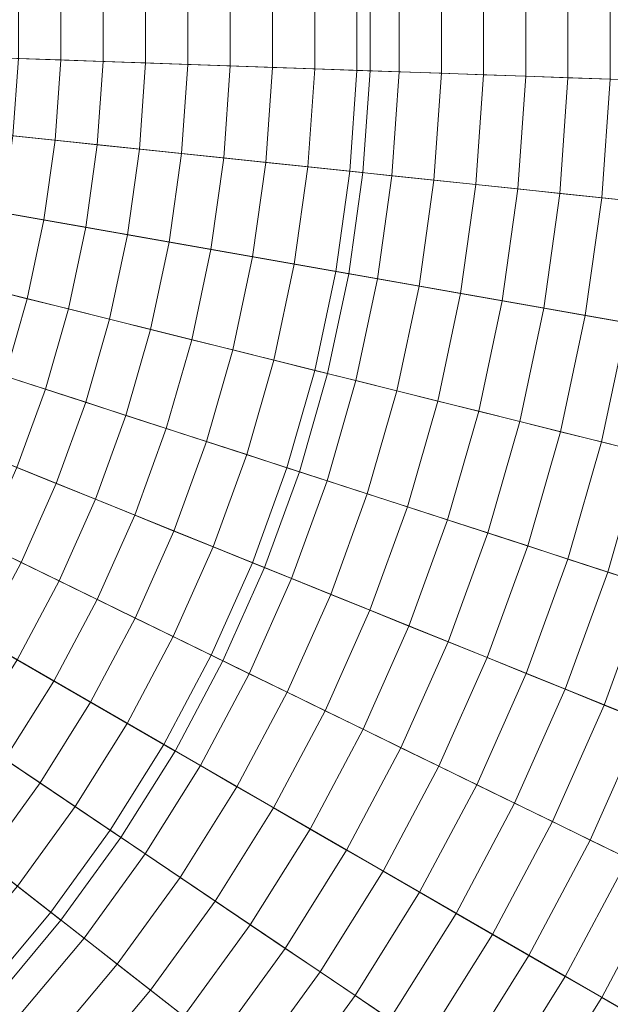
# Model space of a CAD drawing. Header units: centimetres. Extents: x -3.01 to 4.18, y -5.46 to 1.74.
# Tile 235 of 256: x 1.35 to 1.75, y -2.53 to -1.86. Entities that reach past the tile are written whole.
import ezdxf

# ---------------------------------------------------------------- set-up
doc = ezdxf.new("R2010")
doc.units = ezdxf.units.CM
doc.header["$LTSCALE"] = 2.54
doc.layers.add('Lucido design-1', color=7, linetype='Continuous')

# ---------------------------------------------------------------- blocks, each defined once
blk = doc.blocks.new('Gruppo-1')
at = {"color": 142, "linetype": 'Continuous', "lineweight": 9}
for points in [[(1.58519, -1.89534, 36.39157), (1.58519, -1.82558, 36.39157), (0.58636, -1.86046, 36.39157), (1.58519, -1.89534, 36.39157)], [(0.58636, -1.86046, 37.29882), (1.58519, -1.82558, 37.29882), (1.58519, -1.89534, 37.29882), (0.58636, -1.86046, 37.29882)], [(1.58519, -1.89534, 37.29882), (1.58519, -1.82558, 37.29882), (1.58519, -1.82558, 36.39157), (1.58519, -1.89534, 36.39157), (1.58519, -1.89534, 37.29882)], [(1.58032, -1.96493, 36.39157), (1.58519, -1.89534, 36.39157), (0.58636, -1.86046, 36.39157), (1.58032, -1.96493, 36.39157)], [(1.57061, -2.03401, 36.39157), (1.58032, -1.96493, 36.39157), (0.58636, -1.86046, 36.39157), (1.57061, -2.03401, 36.39157)], [(1.55611, -2.10225, 36.39157), (1.57061, -2.03401, 36.39157), (0.58636, -1.86046, 36.39157), (1.55611, -2.10225, 36.39157)], [(1.53688, -2.1693, 36.39157), (1.55611, -2.10225, 36.39157), (0.58636, -1.86046, 36.39157), (1.53688, -2.1693, 36.39157)], [(1.51302, -2.23486, 36.39157), (1.53688, -2.1693, 36.39157), (0.58636, -1.86046, 36.39157), (1.51302, -2.23486, 36.39157)], [(1.48465, -2.29858, 36.39157), (1.51302, -2.23486, 36.39157), (0.58636, -1.86046, 36.39157), (1.48465, -2.29858, 36.39157)], [(1.4519, -2.36018, 36.39157), (1.48465, -2.29858, 36.39157), (0.58636, -1.86046, 36.39157), (1.4519, -2.36018, 36.39157)], [(1.41493, -2.41934, 36.39157), (1.4519, -2.36018, 36.39157), (0.58636, -1.86046, 36.39157), (1.41493, -2.41934, 36.39157)], [(1.37393, -2.47577, 36.39157), (1.41493, -2.41934, 36.39157), (0.58636, -1.86046, 36.39157), (1.37393, -2.47577, 36.39157)], [(1.32909, -2.52921, 36.39157), (1.37393, -2.47577, 36.39157), (0.58636, -1.86046, 36.39157), (1.32909, -2.52921, 36.39157)], [(0.58636, -1.86046, 37.29882), (1.58519, -1.89534, 37.29882), (1.58032, -1.96493, 37.29882), (0.58636, -1.86046, 37.29882)], [(0.58636, -1.86046, 37.29882), (1.58032, -1.96493, 37.29882), (1.57061, -2.03401, 37.29882), (0.58636, -1.86046, 37.29882)], [(0.58636, -1.86046, 37.29882), (1.57061, -2.03401, 37.29882), (1.55611, -2.10225, 37.29882), (0.58636, -1.86046, 37.29882)], [(0.58636, -1.86046, 37.29882), (1.55611, -2.10225, 37.29882), (1.53688, -2.1693, 37.29882), (0.58636, -1.86046, 37.29882)], [(0.58636, -1.86046, 37.29882), (1.53688, -2.1693, 37.29882), (1.51302, -2.23486, 37.29882), (0.58636, -1.86046, 37.29882)], [(0.58636, -1.86046, 37.29882), (1.51302, -2.23486, 37.29882), (1.48465, -2.29858, 37.29882), (0.58636, -1.86046, 37.29882)], [(0.58636, -1.86046, 37.29882), (1.48465, -2.29858, 37.29882), (1.4519, -2.36018, 37.29882), (0.58636, -1.86046, 37.29882)], [(0.58636, -1.86046, 37.29882), (1.4519, -2.36018, 37.29882), (1.41493, -2.41934, 37.29882), (0.58636, -1.86046, 37.29882)], [(0.58636, -1.86046, 37.29882), (1.41493, -2.41934, 37.29882), (1.37393, -2.47577, 37.29882), (0.58636, -1.86046, 37.29882)], [(0.58636, -1.86046, 37.29882), (1.37393, -2.47577, 37.29882), (1.32909, -2.52921, 37.29882), (0.58636, -1.86046, 37.29882)], [(1.58032, -1.96493, 37.29882), (1.58519, -1.89534, 37.29882), (1.58519, -1.89534, 36.39157), (1.58032, -1.96493, 36.39157), (1.58032, -1.96493, 37.29882)], [(1.57061, -2.03401, 37.29882), (1.58032, -1.96493, 37.29882), (1.58032, -1.96493, 36.39157), (1.57061, -2.03401, 36.39157), (1.57061, -2.03401, 37.29882)], [(1.55611, -2.10225, 37.29882), (1.57061, -2.03401, 37.29882), (1.57061, -2.03401, 36.39157), (1.55611, -2.10225, 36.39157), (1.55611, -2.10225, 37.29882)], [(1.53688, -2.1693, 37.29882), (1.55611, -2.10225, 37.29882), (1.55611, -2.10225, 36.39157), (1.53688, -2.1693, 36.39157), (1.53688, -2.1693, 37.29882)], [(1.51302, -2.23486, 37.29882), (1.53688, -2.1693, 37.29882), (1.53688, -2.1693, 36.39157), (1.51302, -2.23486, 36.39157), (1.51302, -2.23486, 37.29882)], [(1.48465, -2.29858, 37.29882), (1.51302, -2.23486, 37.29882), (1.51302, -2.23486, 36.39157), (1.48465, -2.29858, 36.39157), (1.48465, -2.29858, 37.29882)], [(1.4519, -2.36018, 37.29882), (1.48465, -2.29858, 37.29882), (1.48465, -2.29858, 36.39157), (1.4519, -2.36018, 36.39157), (1.4519, -2.36018, 37.29882)], [(1.41493, -2.41934, 37.29882), (1.4519, -2.36018, 37.29882), (1.4519, -2.36018, 36.39157), (1.41493, -2.41934, 36.39157), (1.41493, -2.41934, 37.29882)], [(1.37393, -2.47577, 37.29882), (1.41493, -2.41934, 37.29882), (1.41493, -2.41934, 36.39157), (1.37393, -2.47577, 36.39157), (1.37393, -2.47577, 37.29882)], [(1.32909, -2.52921, 37.29882), (1.37393, -2.47577, 37.29882), (1.37393, -2.47577, 36.39157), (1.32909, -2.52921, 36.39157), (1.32909, -2.52921, 37.29882)]]:
    blk.add_polyline3d(points, dxfattribs=at)
for points in [[(4.18279, -1.98605, 37.29766), (4.18279, -1.73487, 37.29766), (0.58852, -1.86039, 37.29766), (0.58852, -1.86054, 37.29766)], [(1.634, -1.89705, 38.32176), (1.634, -1.82388, 38.32176), (1.66285, -1.82287, 38.31751), (1.66285, -1.89805, 38.31751)], [(1.66285, -1.89805, 38.31751), (1.66285, -1.82287, 38.31751), (1.69168, -1.82186, 38.31315), (1.69168, -1.89906, 38.31315)], [(1.69168, -1.89906, 38.31315), (1.69168, -1.82186, 38.31315), (1.7205, -1.82086, 38.3087), (1.7205, -1.90007, 38.3087)], [(1.7205, -1.90007, 38.3087), (1.7205, -1.82086, 38.3087), (1.7493, -1.81985, 38.30415), (1.7493, -1.90107, 38.30415)], [(1.7493, -1.90107, 38.30415), (1.7493, -1.81985, 38.30415), (1.77808, -1.81885, 38.29949), (1.77808, -1.90208, 38.29949)], [(1.43168, -1.88998, 38.34873), (1.43168, -1.83094, 38.34873), (1.46063, -1.82993, 38.34518), (1.46063, -1.89099, 38.34518)], [(1.46063, -1.89099, 38.34518), (1.46063, -1.82993, 38.34518), (1.48955, -1.82892, 38.34153), (1.48955, -1.892, 38.34153)], [(1.48955, -1.892, 38.34153), (1.48955, -1.82892, 38.34153), (1.51847, -1.82791, 38.33777), (1.51847, -1.89301, 38.33777)], [(1.51847, -1.89301, 38.33777), (1.51847, -1.82791, 38.33777), (1.54737, -1.8269, 38.33392), (1.54737, -1.89402, 38.33392)], [(1.54737, -1.89402, 38.33392), (1.54737, -1.8269, 38.33392), (1.57626, -1.82589, 38.32997), (1.57626, -1.89503, 38.32997)], [(1.57626, -1.89503, 38.32997), (1.57626, -1.82589, 38.32997), (1.60514, -1.82488, 38.32591), (1.60514, -1.89604, 38.32591)], [(1.60514, -1.89604, 38.32591), (1.60514, -1.82488, 38.32591), (1.634, -1.82388, 38.32176), (1.634, -1.89705, 38.32176)], [(1.34479, -1.88695, 38.35878), (1.34479, -1.83398, 38.35878), (1.37377, -1.83296, 38.35553), (1.37377, -1.88796, 38.35553)], [(1.37377, -1.88796, 38.35553), (1.37377, -1.83296, 38.35553), (1.40273, -1.83195, 38.35218), (1.40273, -1.88897, 38.35218)], [(1.40273, -1.88897, 38.35218), (1.40273, -1.83195, 38.35218), (1.43168, -1.83094, 38.34873), (1.43168, -1.88998, 38.34873)], [(1.33456, -5.38045, 37.29766), (1.57828, -5.31968, 37.29766), (0.58696, -1.86254, 37.29766), (0.58681, -1.86258, 37.29766)], [(1.57828, -5.31968, 37.29766), (1.81716, -5.24206, 37.29766), (0.5871, -1.86249, 37.29766), (0.58696, -1.86254, 37.29766)], [(1.81716, -5.24206, 37.29766), (2.05005, -5.14797, 37.29766), (0.58724, -1.86244, 37.29766), (0.5871, -1.86249, 37.29766)], [(2.05005, -5.14797, 37.29766), (2.27581, -5.03786, 37.29766), (0.58738, -1.86237, 37.29766), (0.58724, -1.86244, 37.29766)], [(2.27581, -5.03786, 37.29766), (2.49334, -4.91227, 37.29766), (0.58751, -1.86229, 37.29766), (0.58738, -1.86237, 37.29766)], [(2.49334, -4.91227, 37.29766), (2.70158, -4.77181, 37.29766), (0.58763, -1.86221, 37.29766), (0.58751, -1.86229, 37.29766)], [(2.70158, -4.77181, 37.29766), (2.89951, -4.61717, 37.29766), (0.58775, -1.86212, 37.29766), (0.58763, -1.86221, 37.29766)], [(2.89951, -4.61717, 37.29766), (3.08618, -4.4491, 37.29766), (0.58786, -1.86202, 37.29766), (0.58775, -1.86212, 37.29766)], [(3.08618, -4.4491, 37.29766), (3.26066, -4.26841, 37.29766), (0.58797, -1.86191, 37.29766), (0.58786, -1.86202, 37.29766)], [(3.26066, -4.26841, 37.29766), (3.42212, -4.076, 37.29766), (0.58806, -1.86179, 37.29766), (0.58797, -1.86191, 37.29766)], [(3.42212, -4.076, 37.29766), (3.56976, -3.87279, 37.29766), (0.58815, -1.86167, 37.29766), (0.58806, -1.86179, 37.29766)], [(3.56976, -3.87279, 37.29766), (3.70286, -3.65977, 37.29766), (0.58823, -1.86154, 37.29766), (0.58815, -1.86167, 37.29766)], [(3.70286, -3.65977, 37.29766), (3.82078, -3.43799, 37.29766), (0.5883, -1.86141, 37.29766), (0.58823, -1.86154, 37.29766)], [(3.82078, -3.43799, 37.29766), (3.92295, -3.20853, 37.29766), (0.58837, -1.86127, 37.29766), (0.5883, -1.86141, 37.29766)], [(3.92295, -3.20853, 37.29766), (4.00886, -2.9725, 37.29766), (0.58842, -1.86113, 37.29766), (0.58837, -1.86127, 37.29766)], [(4.00886, -2.9725, 37.29766), (4.07809, -2.73105, 37.29766), (0.58846, -1.86098, 37.29766), (0.58842, -1.86113, 37.29766)], [(4.07809, -2.73105, 37.29766), (4.13032, -2.48536, 37.29766), (0.58849, -1.86084, 37.29766), (0.58846, -1.86098, 37.29766)], [(4.13032, -2.48536, 37.29766), (4.16527, -2.23662, 37.29766), (0.58851, -1.86069, 37.29766), (0.58849, -1.86084, 37.29766)], [(4.16527, -2.23662, 37.29766), (4.18279, -1.98605, 37.29766), (0.58852, -1.86054, 37.29766), (0.58851, -1.86069, 37.29766)], [(1.34109, -1.93979, 38.35878), (1.34479, -1.88695, 38.35878), (1.37377, -1.88796, 38.35553), (1.36993, -1.94282, 38.35553)], [(1.36993, -1.94282, 38.35553), (1.37377, -1.88796, 38.35553), (1.40273, -1.88897, 38.35218), (1.39875, -1.94585, 38.35218)], [(1.39875, -1.94585, 38.35218), (1.40273, -1.88897, 38.35218), (1.43168, -1.88998, 38.34873), (1.42757, -1.94888, 38.34873)], [(1.42757, -1.94888, 38.34873), (1.43168, -1.88998, 38.34873), (1.46063, -1.89099, 38.34518), (1.45637, -1.9519, 38.34518)], [(1.45637, -1.9519, 38.34518), (1.46063, -1.89099, 38.34518), (1.48955, -1.892, 38.34153), (1.48515, -1.95493, 38.34153)], [(1.48515, -1.95493, 38.34153), (1.48955, -1.892, 38.34153), (1.51847, -1.89301, 38.33777), (1.51393, -1.95795, 38.33777)], [(1.51393, -1.95795, 38.33777), (1.51847, -1.89301, 38.33777), (1.54737, -1.89402, 38.33392), (1.54269, -1.96098, 38.33392)], [(1.54269, -1.96098, 38.33392), (1.54737, -1.89402, 38.33392), (1.57626, -1.89503, 38.32997), (1.57144, -1.964, 38.32997)], [(1.57144, -1.964, 38.32997), (1.57626, -1.89503, 38.32997), (1.60514, -1.89604, 38.32591), (1.60018, -1.96702, 38.32591)], [(1.60018, -1.96702, 38.32591), (1.60514, -1.89604, 38.32591), (1.634, -1.89705, 38.32176), (1.6289, -1.97004, 38.32176)], [(1.6289, -1.97004, 38.32176), (1.634, -1.89705, 38.32176), (1.66285, -1.89805, 38.31751), (1.6576, -1.97305, 38.31751)], [(1.6576, -1.97305, 38.31751), (1.66285, -1.89805, 38.31751), (1.69168, -1.89906, 38.31315), (1.68629, -1.97607, 38.31315)], [(1.68629, -1.97607, 38.31315), (1.69168, -1.89906, 38.31315), (1.7205, -1.90007, 38.3087), (1.71497, -1.97908, 38.3087)], [(1.71497, -1.97908, 38.3087), (1.7205, -1.90007, 38.3087), (1.7493, -1.90107, 38.30415), (1.74363, -1.98209, 38.30415)], [(1.74363, -1.98209, 38.30415), (1.7493, -1.90107, 38.30415), (1.77808, -1.90208, 38.29949), (1.77228, -1.98511, 38.29949)], [(1.33372, -1.99224, 38.35878), (1.34109, -1.93979, 38.35878), (1.36993, -1.94282, 38.35553), (1.36228, -1.99728, 38.35553)], [(1.36228, -1.99728, 38.35553), (1.36993, -1.94282, 38.35553), (1.39875, -1.94585, 38.35218), (1.39082, -2.00231, 38.35218)], [(1.39082, -2.00231, 38.35218), (1.39875, -1.94585, 38.35218), (1.42757, -1.94888, 38.34873), (1.41935, -2.00734, 38.34873)], [(1.41935, -2.00734, 38.34873), (1.42757, -1.94888, 38.34873), (1.45637, -1.9519, 38.34518), (1.44787, -2.01237, 38.34518)], [(1.44787, -2.01237, 38.34518), (1.45637, -1.9519, 38.34518), (1.48515, -1.95493, 38.34153), (1.47638, -2.01739, 38.34153)], [(1.47638, -2.01739, 38.34153), (1.48515, -1.95493, 38.34153), (1.51393, -1.95795, 38.33777), (1.50487, -2.02242, 38.33777)], [(1.50487, -2.02242, 38.33777), (1.51393, -1.95795, 38.33777), (1.54269, -1.96098, 38.33392), (1.53335, -2.02744, 38.33392)], [(1.53335, -2.02744, 38.33392), (1.54269, -1.96098, 38.33392), (1.57144, -1.964, 38.32997), (1.56182, -2.03246, 38.32997)], [(1.56182, -2.03246, 38.32997), (1.57144, -1.964, 38.32997), (1.60018, -1.96702, 38.32591), (1.59027, -2.03748, 38.32591)], [(1.59027, -2.03748, 38.32591), (1.60018, -1.96702, 38.32591), (1.6289, -1.97004, 38.32176), (1.61871, -2.04249, 38.32176)], [(1.61871, -2.04249, 38.32176), (1.6289, -1.97004, 38.32176), (1.6576, -1.97305, 38.31751), (1.64714, -2.0475, 38.31751)], [(1.64714, -2.0475, 38.31751), (1.6576, -1.97305, 38.31751), (1.68629, -1.97607, 38.31315), (1.67555, -2.05251, 38.31315)], [(1.67555, -2.05251, 38.31315), (1.68629, -1.97607, 38.31315), (1.71497, -1.97908, 38.3087), (1.70395, -2.05752, 38.3087)], [(1.70395, -2.05752, 38.3087), (1.71497, -1.97908, 38.3087), (1.74363, -1.98209, 38.30415), (1.73233, -2.06253, 38.30415)], [(1.73233, -2.06253, 38.30415), (1.74363, -1.98209, 38.30415), (1.77228, -1.98511, 38.29949), (1.76069, -2.06753, 38.29949)], [(1.32271, -2.04405, 38.35878), (1.33372, -1.99224, 38.35878), (1.36228, -1.99728, 38.35553), (1.35084, -2.05107, 38.35553)], [(1.35084, -2.05107, 38.35553), (1.36228, -1.99728, 38.35553), (1.39082, -2.00231, 38.35218), (1.37896, -2.05808, 38.35218)], [(1.37896, -2.05808, 38.35218), (1.39082, -2.00231, 38.35218), (1.41935, -2.00734, 38.34873), (1.40707, -2.06509, 38.34873)], [(1.40707, -2.06509, 38.34873), (1.41935, -2.00734, 38.34873), (1.44787, -2.01237, 38.34518), (1.43517, -2.07209, 38.34518)], [(1.43517, -2.07209, 38.34518), (1.44787, -2.01237, 38.34518), (1.47638, -2.01739, 38.34153), (1.46326, -2.0791, 38.34153)], [(1.46326, -2.0791, 38.34153), (1.47638, -2.01739, 38.34153), (1.50487, -2.02242, 38.33777), (1.49133, -2.0861, 38.33777)], [(1.49133, -2.0861, 38.33777), (1.50487, -2.02242, 38.33777), (1.53335, -2.02744, 38.33392), (1.5194, -2.09309, 38.33392)], [(1.5194, -2.09309, 38.33392), (1.53335, -2.02744, 38.33392), (1.56182, -2.03246, 38.32997), (1.54744, -2.10009, 38.32997)], [(1.54744, -2.10009, 38.32997), (1.56182, -2.03246, 38.32997), (1.59027, -2.03748, 38.32591), (1.57548, -2.10708, 38.32591)], [(1.57548, -2.10708, 38.32591), (1.59027, -2.03748, 38.32591), (1.61871, -2.04249, 38.32176), (1.6035, -2.11406, 38.32176)], [(1.30811, -2.09497, 38.35878), (1.32271, -2.04405, 38.35878), (1.35084, -2.05107, 38.35553), (1.33568, -2.10393, 38.35553)], [(1.6035, -2.11406, 38.32176), (1.61871, -2.04249, 38.32176), (1.64714, -2.0475, 38.31751), (1.63151, -2.12105, 38.31751)], [(1.33568, -2.10393, 38.35553), (1.35084, -2.05107, 38.35553), (1.37896, -2.05808, 38.35218), (1.36325, -2.11289, 38.35218)], [(1.63151, -2.12105, 38.31751), (1.64714, -2.0475, 38.31751), (1.67555, -2.05251, 38.31315), (1.6595, -2.12802, 38.31315)], [(1.36325, -2.11289, 38.35218), (1.37896, -2.05808, 38.35218), (1.40707, -2.06509, 38.34873), (1.3908, -2.12184, 38.34873)], [(1.6595, -2.12802, 38.31315), (1.67555, -2.05251, 38.31315), (1.70395, -2.05752, 38.3087), (1.68748, -2.135, 38.3087)], [(1.68748, -2.135, 38.3087), (1.70395, -2.05752, 38.3087), (1.73233, -2.06253, 38.30415), (1.71544, -2.14197, 38.30415)], [(1.3908, -2.12184, 38.34873), (1.40707, -2.06509, 38.34873), (1.43517, -2.07209, 38.34518), (1.41834, -2.13079, 38.34518)], [(1.71544, -2.14197, 38.30415), (1.73233, -2.06253, 38.30415), (1.76069, -2.06753, 38.29949), (1.74339, -2.14894, 38.29949)], [(1.41834, -2.13079, 38.34518), (1.43517, -2.07209, 38.34518), (1.46326, -2.0791, 38.34153), (1.44587, -2.13973, 38.34153)], [(1.74339, -2.14894, 38.29949), (1.76069, -2.06753, 38.29949), (1.78904, -2.07253, 38.29474), (1.77132, -2.1559, 38.29474)], [(1.44587, -2.13973, 38.34153), (1.46326, -2.0791, 38.34153), (1.49133, -2.0861, 38.33777), (1.47339, -2.14867, 38.33777)], [(1.47339, -2.14867, 38.33777), (1.49133, -2.0861, 38.33777), (1.5194, -2.09309, 38.33392), (1.5009, -2.15761, 38.33392)], [(1.5009, -2.15761, 38.33392), (1.5194, -2.09309, 38.33392), (1.54744, -2.10009, 38.32997), (1.52839, -2.16654, 38.32997)], [(1.31687, -2.15561, 38.35553), (1.33568, -2.10393, 38.35553), (1.36325, -2.11289, 38.35218), (1.34375, -2.16646, 38.35218)], [(1.52839, -2.16654, 38.32997), (1.54744, -2.10009, 38.32997), (1.57548, -2.10708, 38.32591), (1.55587, -2.17547, 38.32591)], [(1.55587, -2.17547, 38.32591), (1.57548, -2.10708, 38.32591), (1.6035, -2.11406, 38.32176), (1.58333, -2.1844, 38.32176)], [(1.34375, -2.16646, 38.35218), (1.36325, -2.11289, 38.35218), (1.3908, -2.12184, 38.34873), (1.37061, -2.17732, 38.34873)], [(1.58333, -2.1844, 38.32176), (1.6035, -2.11406, 38.32176), (1.63151, -2.12105, 38.31751), (1.61078, -2.19332, 38.31751)], [(1.37061, -2.17732, 38.34873), (1.3908, -2.12184, 38.34873), (1.41834, -2.13079, 38.34518), (1.39746, -2.18817, 38.34518)], [(1.61078, -2.19332, 38.31751), (1.63151, -2.12105, 38.31751), (1.6595, -2.12802, 38.31315), (1.63822, -2.20223, 38.31315)], [(1.39746, -2.18817, 38.34518), (1.41834, -2.13079, 38.34518), (1.44587, -2.13973, 38.34153), (1.4243, -2.19901, 38.34153)], [(1.63822, -2.20223, 38.31315), (1.6595, -2.12802, 38.31315), (1.68748, -2.135, 38.3087), (1.66564, -2.21114, 38.3087)], [(1.66564, -2.21114, 38.3087), (1.68748, -2.135, 38.3087), (1.71544, -2.14197, 38.30415), (1.69305, -2.22005, 38.30415)], [(1.4243, -2.19901, 38.34153), (1.44587, -2.13973, 38.34153), (1.47339, -2.14867, 38.33777), (1.45113, -2.20985, 38.33777)], [(1.69305, -2.22005, 38.30415), (1.71544, -2.14197, 38.30415), (1.74339, -2.14894, 38.29949), (1.72044, -2.22895, 38.29949)], [(1.45113, -2.20985, 38.33777), (1.47339, -2.14867, 38.33777), (1.5009, -2.15761, 38.33392), (1.47794, -2.22068, 38.33392)], [(1.72044, -2.22895, 38.29949), (1.74339, -2.14894, 38.29949), (1.77132, -2.1559, 38.29474), (1.74782, -2.23784, 38.29474)], [(1.47794, -2.22068, 38.33392), (1.5009, -2.15761, 38.33392), (1.52839, -2.16654, 38.32997), (1.50474, -2.23151, 38.32997)], [(1.74782, -2.23784, 38.29474), (1.77132, -2.1559, 38.29474), (1.79923, -2.16286, 38.28989), (1.77518, -2.24673, 38.28989)], [(1.32056, -2.21855, 38.35218), (1.34375, -2.16646, 38.35218), (1.37061, -2.17732, 38.34873), (1.3466, -2.23125, 38.34873)], [(1.50474, -2.23151, 38.32997), (1.52839, -2.16654, 38.32997), (1.55587, -2.17547, 38.32591), (1.53153, -2.24233, 38.32591)], [(1.3466, -2.23125, 38.34873), (1.37061, -2.17732, 38.34873), (1.39746, -2.18817, 38.34518), (1.37262, -2.24395, 38.34518)], [(1.53153, -2.24233, 38.32591), (1.55587, -2.17547, 38.32591), (1.58333, -2.1844, 38.32176), (1.55831, -2.25315, 38.32176)], [(1.55831, -2.25315, 38.32176), (1.58333, -2.1844, 38.32176), (1.61078, -2.19332, 38.31751), (1.58507, -2.26397, 38.31751)], [(1.37262, -2.24395, 38.34518), (1.39746, -2.18817, 38.34518), (1.4243, -2.19901, 38.34153), (1.39864, -2.25664, 38.34153)], [(1.58507, -2.26397, 38.31751), (1.61078, -2.19332, 38.31751), (1.63822, -2.20223, 38.31315), (1.61182, -2.27477, 38.31315)], [(1.39864, -2.25664, 38.34153), (1.4243, -2.19901, 38.34153), (1.45113, -2.20985, 38.33777), (1.42465, -2.26932, 38.33777)], [(1.61182, -2.27477, 38.31315), (1.63822, -2.20223, 38.31315), (1.66564, -2.21114, 38.3087), (1.63855, -2.28557, 38.3087)], [(1.42465, -2.26932, 38.33777), (1.45113, -2.20985, 38.33777), (1.47794, -2.22068, 38.33392), (1.45064, -2.282, 38.33392)], [(1.63855, -2.28557, 38.3087), (1.66564, -2.21114, 38.3087), (1.69305, -2.22005, 38.30415), (1.66527, -2.29637, 38.30415)], [(1.29379, -2.26889, 38.35218), (1.32056, -2.21855, 38.35218), (1.3466, -2.23125, 38.34873), (1.31888, -2.28338, 38.34873)], [(1.66527, -2.29637, 38.30415), (1.69305, -2.22005, 38.30415), (1.72044, -2.22895, 38.29949), (1.69198, -2.30716, 38.29949)], [(1.45064, -2.282, 38.33392), (1.47794, -2.22068, 38.33392), (1.50474, -2.23151, 38.32997), (1.47662, -2.29467, 38.32997)], [(1.31888, -2.28338, 38.34873), (1.3466, -2.23125, 38.34873), (1.37262, -2.24395, 38.34518), (1.34396, -2.29786, 38.34518)], [(1.47662, -2.29467, 38.32997), (1.50474, -2.23151, 38.32997), (1.53153, -2.24233, 38.32591), (1.50259, -2.30734, 38.32591)], [(1.69198, -2.30716, 38.29949), (1.72044, -2.22895, 38.29949), (1.74782, -2.23784, 38.29474), (1.71867, -2.31794, 38.29474)], [(1.71867, -2.31794, 38.29474), (1.74782, -2.23784, 38.29474), (1.77518, -2.24673, 38.28989), (1.74534, -2.32872, 38.28989)], [(1.34396, -2.29786, 38.34518), (1.37262, -2.24395, 38.34518), (1.39864, -2.25664, 38.34153), (1.36903, -2.31233, 38.34153)], [(1.50259, -2.30734, 38.32591), (1.53153, -2.24233, 38.32591), (1.55831, -2.25315, 38.32176), (1.52855, -2.32, 38.32176)], [(1.74534, -2.32872, 38.28989), (1.77518, -2.24673, 38.28989), (1.80253, -2.25562, 38.28493), (1.772, -2.33949, 38.28493)], [(1.52855, -2.32, 38.32176), (1.55831, -2.25315, 38.32176), (1.58507, -2.26397, 38.31751), (1.55449, -2.33265, 38.31751)], [(1.36903, -2.31233, 38.34153), (1.39864, -2.25664, 38.34153), (1.42465, -2.26932, 38.33777), (1.39408, -2.3268, 38.33777)], [(1.55449, -2.33265, 38.31751), (1.58507, -2.26397, 38.31751), (1.61182, -2.27477, 38.31315), (1.58042, -2.3453, 38.31315)], [(1.39408, -2.3268, 38.33777), (1.42465, -2.26932, 38.33777), (1.45064, -2.282, 38.33392), (1.41913, -2.34126, 38.33392)], [(1.58042, -2.3453, 38.31315), (1.61182, -2.27477, 38.31315), (1.63855, -2.28557, 38.3087), (1.60634, -2.35794, 38.3087)], [(1.41913, -2.34126, 38.33392), (1.45064, -2.282, 38.33392), (1.47662, -2.29467, 38.32997), (1.44416, -2.35571, 38.32997)], [(1.60634, -2.35794, 38.3087), (1.63855, -2.28557, 38.3087), (1.66527, -2.29637, 38.30415), (1.63224, -2.37057, 38.30415)], [(1.3116, -2.34964, 38.34518), (1.34396, -2.29786, 38.34518), (1.36903, -2.31233, 38.34153), (1.3356, -2.36583, 38.34153)], [(1.44416, -2.35571, 38.32997), (1.47662, -2.29467, 38.32997), (1.50259, -2.30734, 38.32591), (1.46919, -2.37016, 38.32591)], [(1.63224, -2.37057, 38.30415), (1.66527, -2.29637, 38.30415), (1.69198, -2.30716, 38.29949), (1.65812, -2.38319, 38.29949)], [(1.46919, -2.37016, 38.32591), (1.50259, -2.30734, 38.32591), (1.52855, -2.32, 38.32176), (1.4942, -2.3846, 38.32176)], [(1.65812, -2.38319, 38.29949), (1.69198, -2.30716, 38.29949), (1.71867, -2.31794, 38.29474), (1.684, -2.39581, 38.29474)], [(1.3356, -2.36583, 38.34153), (1.36903, -2.31233, 38.34153), (1.39408, -2.3268, 38.33777), (1.35959, -2.38201, 38.33777)], [(1.4942, -2.3846, 38.32176), (1.52855, -2.32, 38.32176), (1.55449, -2.33265, 38.31751), (1.51919, -2.39903, 38.31751)], [(1.684, -2.39581, 38.29474), (1.71867, -2.31794, 38.29474), (1.74534, -2.32872, 38.28989), (1.70986, -2.40843, 38.28989)], [(1.35959, -2.38201, 38.33777), (1.39408, -2.3268, 38.33777), (1.41913, -2.34126, 38.33392), (1.38356, -2.39818, 38.33392)], [(1.51919, -2.39903, 38.31751), (1.55449, -2.33265, 38.31751), (1.58042, -2.3453, 38.31315), (1.54418, -2.41346, 38.31315)], [(1.70986, -2.40843, 38.28989), (1.74534, -2.32872, 38.28989), (1.772, -2.33949, 38.28493), (1.7357, -2.42103, 38.28493)], [(1.38356, -2.39818, 38.33392), (1.41913, -2.34126, 38.33392), (1.44416, -2.35571, 38.32997), (1.40753, -2.41434, 38.32997)], [(1.7357, -2.42103, 38.28493), (1.772, -2.33949, 38.28493), (1.79864, -2.35026, 38.27988), (1.76153, -2.43363, 38.27988)], [(1.54418, -2.41346, 38.31315), (1.58042, -2.3453, 38.31315), (1.60634, -2.35794, 38.3087), (1.56915, -2.42787, 38.3087)], [(1.40753, -2.41434, 38.32997), (1.44416, -2.35571, 38.32997), (1.46919, -2.37016, 38.32591), (1.43148, -2.4305, 38.32591)], [(1.56915, -2.42787, 38.3087), (1.60634, -2.35794, 38.3087), (1.63224, -2.37057, 38.30415), (1.59411, -2.44228, 38.30415)], [(1.29852, -2.41686, 38.34153), (1.3356, -2.36583, 38.34153), (1.35959, -2.38201, 38.33777), (1.32132, -2.43467, 38.33777)], [(1.43148, -2.4305, 38.32591), (1.46919, -2.37016, 38.32591), (1.4942, -2.3846, 38.32176), (1.45542, -2.44665, 38.32176)], [(1.59411, -2.44228, 38.30415), (1.63224, -2.37057, 38.30415), (1.65812, -2.38319, 38.29949), (1.61905, -2.45668, 38.29949)], [(1.32132, -2.43467, 38.33777), (1.35959, -2.38201, 38.33777), (1.38356, -2.39818, 38.33392), (1.34411, -2.45248, 38.33392)], [(1.45542, -2.44665, 38.32176), (1.4942, -2.3846, 38.32176), (1.51919, -2.39903, 38.31751), (1.47935, -2.46279, 38.31751)], [(1.61905, -2.45668, 38.29949), (1.65812, -2.38319, 38.29949), (1.684, -2.39581, 38.29474), (1.64398, -2.47108, 38.29474)], [(1.34411, -2.45248, 38.33392), (1.38356, -2.39818, 38.33392), (1.40753, -2.41434, 38.32997), (1.36689, -2.47028, 38.32997)], [(1.47935, -2.46279, 38.31751), (1.51919, -2.39903, 38.31751), (1.54418, -2.41346, 38.31315), (1.50327, -2.47892, 38.31315)], [(1.64398, -2.47108, 38.29474), (1.684, -2.39581, 38.29474), (1.70986, -2.40843, 38.28989), (1.66889, -2.48546, 38.28989)], [(1.66889, -2.48546, 38.28989), (1.70986, -2.40843, 38.28989), (1.7357, -2.42103, 38.28493), (1.6938, -2.49984, 38.28493)], [(1.36689, -2.47028, 38.32997), (1.40753, -2.41434, 38.32997), (1.43148, -2.4305, 38.32591), (1.38966, -2.48807, 38.32591)], [(1.50327, -2.47892, 38.31315), (1.54418, -2.41346, 38.31315), (1.56915, -2.42787, 38.3087), (1.52717, -2.49505, 38.3087)], [(1.6938, -2.49984, 38.28493), (1.7357, -2.42103, 38.28493), (1.76153, -2.43363, 38.27988), (1.71868, -2.51421, 38.27988)], [(1.52717, -2.49505, 38.3087), (1.56915, -2.42787, 38.3087), (1.59411, -2.44228, 38.30415), (1.55107, -2.51116, 38.30415)], [(1.38966, -2.48807, 38.32591), (1.43148, -2.4305, 38.32591), (1.45542, -2.44665, 38.32176), (1.41242, -2.50585, 38.32176)], [(1.71868, -2.51421, 38.27988), (1.76153, -2.43363, 38.27988), (1.78734, -2.44622, 38.27473), (1.74355, -2.52856, 38.27473)], [(1.55107, -2.51116, 38.30415), (1.59411, -2.44228, 38.30415), (1.61905, -2.45668, 38.29949), (1.57494, -2.52727, 38.29949)], [(1.41242, -2.50585, 38.32176), (1.45542, -2.44665, 38.32176), (1.47935, -2.46279, 38.31751), (1.43516, -2.52362, 38.31751)], [(1.74355, -2.52856, 38.27473), (1.78734, -2.44622, 38.27473), (1.81313, -2.4588, 38.26948), (1.7684, -2.54291, 38.26948)], [(1.30097, -2.5039, 38.33392), (1.34411, -2.45248, 38.33392), (1.36689, -2.47028, 38.32997), (1.32245, -2.52324, 38.32997)], [(1.57494, -2.52727, 38.29949), (1.61905, -2.45668, 38.29949), (1.64398, -2.47108, 38.29474), (1.59881, -2.54337, 38.29474)], [(1.43516, -2.52362, 38.31751), (1.47935, -2.46279, 38.31751), (1.50327, -2.47892, 38.31315), (1.45789, -2.54138, 38.31315)], [(1.32245, -2.52324, 38.32997), (1.36689, -2.47028, 38.32997), (1.38966, -2.48807, 38.32591), (1.34392, -2.54257, 38.32591)], [(1.59881, -2.54337, 38.29474), (1.64398, -2.47108, 38.29474), (1.66889, -2.48546, 38.28989), (1.62266, -2.55945, 38.28989)], [(1.45789, -2.54138, 38.31315), (1.50327, -2.47892, 38.31315), (1.52717, -2.49505, 38.3087), (1.48062, -2.55913, 38.3087)], [(1.34392, -2.54257, 38.32591), (1.38966, -2.48807, 38.32591), (1.41242, -2.50585, 38.32176), (1.36538, -2.5619, 38.32176)], [(1.62266, -2.55945, 38.28989), (1.66889, -2.48546, 38.28989), (1.6938, -2.49984, 38.28493), (1.6465, -2.57553, 38.28493)], [(1.48062, -2.55913, 38.3087), (1.52717, -2.49505, 38.3087), (1.55107, -2.51116, 38.30415), (1.50332, -2.57687, 38.30415)], [(1.6465, -2.57553, 38.28493), (1.6938, -2.49984, 38.28493), (1.71868, -2.51421, 38.27988), (1.67032, -2.5916, 38.27988)], [(1.36538, -2.5619, 38.32176), (1.41242, -2.50585, 38.32176), (1.43516, -2.52362, 38.31751), (1.38683, -2.58121, 38.31751)], [(1.50332, -2.57687, 38.30415), (1.55107, -2.51116, 38.30415), (1.57494, -2.52727, 38.29949), (1.52602, -2.5946, 38.29949)], [(1.67032, -2.5916, 38.27988), (1.71868, -2.51421, 38.27988), (1.74355, -2.52856, 38.27473), (1.69413, -2.60766, 38.27473)], [(1.38683, -2.58121, 38.31751), (1.43516, -2.52362, 38.31751), (1.45789, -2.54138, 38.31315), (1.40827, -2.60051, 38.31315)], [(1.52602, -2.5946, 38.29949), (1.57494, -2.52727, 38.29949), (1.59881, -2.54337, 38.29474), (1.54871, -2.61233, 38.29474)], [(1.69413, -2.60766, 38.27473), (1.74355, -2.52856, 38.27473), (1.7684, -2.54291, 38.26948), (1.71792, -2.62371, 38.26948)]]:
    blk.add_3dface(points, dxfattribs=at)

msp = doc.modelspace()

# ---------------------------------------------------------------- block references
at = {"layer": 'Lucido design-1', "color": 7}
msp.add_blockref('Gruppo-1', (0, 0), dxfattribs=at)

doc.saveas('drawing.dxf')
